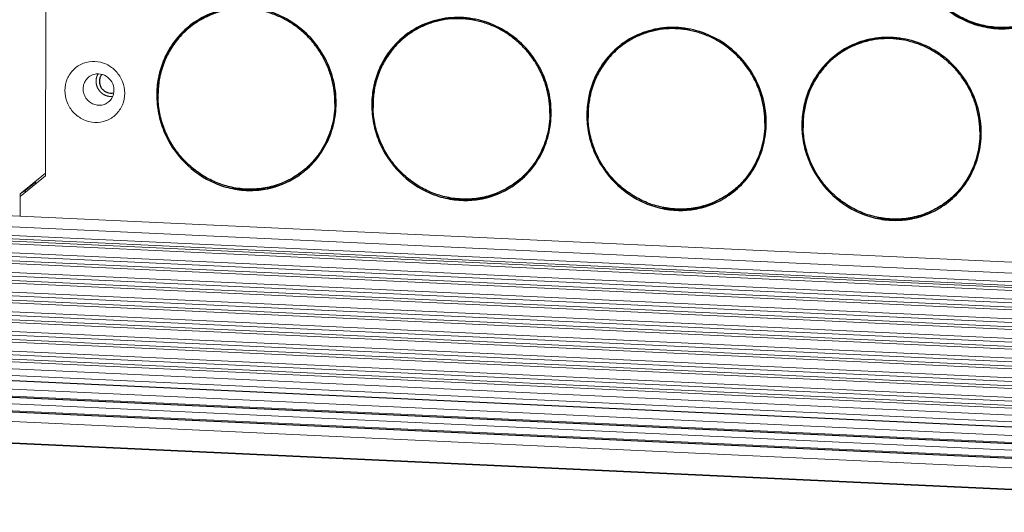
# Model space of a CAD drawing. Header units: millimetres. Extents: x 36962 to 38454, y -11669 to -10615.
# Tile 15 of 30: x 37211 to 37310, y -11553 to -11503. Entities that reach past the tile are written whole.
import ezdxf

# ---------------------------------------------------------------- set-up
doc = ezdxf.new("R2010")
doc.units = ezdxf.units.MM
doc.header["$LTSCALE"] = 50
doc.layers.get('0').update_dxf_attribs({"lineweight": 18})
doc.layers.add('02___PRT_ALL_AXES', color=7, linetype='Continuous')

msp = doc.modelspace()

# ---------------------------------------------------------------- linework, layer by layer
at = {"color": 7, "linetype": 'Continuous'}
for p, q in [((37213.693, -11518.776), (37213.75, -11501.493)), ((37071.257, -11516.352), (37351.067, -11529.318)), ((37066.386, -11517.24), (37356.846, -11530.7)), ((37064.634, -11518.366), (37355.094, -11531.826)), ((37355.595, -11531.504), (37065.135, -11518.045)), ((37213.694, -11518.508), (37211.17, -11520.577)), ((37064.634, -11518.588), (37355.094, -11532.048)), ((37064.684, -11518.87), (37355.144, -11532.33)), ((37211.169, -11520.846), (37213.693, -11518.776)), ((37212.691, -11519.418), (37211.67, -11520.256)), ((37212.472, -11519.534), (37212.691, -11519.393)), ((37212.692, -11519.354), (37212.691, -11519.598)), ((37355.089, -11533.576), (37064.629, -11520.116)), ((37355.141, -11533.228), (37064.681, -11519.768)), ((37211.67, -11520.256), (37211.17, -11520.577)), ((37211.669, -11520.435), (37211.67, -11520.256)), ((37064.627, -11520.56), (37355.087, -11534.02)), ((37064.678, -11520.842), (37355.138, -11534.301)), ((37211.162, -11522.835), (37211.17, -11520.577)), ((37355.082, -11535.548), (37064.622, -11522.088)), ((37355.135, -11535.2), (37064.675, -11521.74)), ((37064.621, -11522.532), (37355.081, -11535.992)), ((37064.671, -11522.814), (37355.131, -11536.273)), ((37355.076, -11537.519), (37064.616, -11524.06)), ((37355.128, -11537.172), (37064.668, -11523.712)), ((37064.614, -11524.504), (37355.074, -11537.964)), ((37064.665, -11524.786), (37355.125, -11538.245)), ((37355.069, -11539.491), (37064.609, -11526.032)), ((37355.031, -11539.14), (37064.662, -11525.684)), ((37064.608, -11526.476), (37355.068, -11539.936)), ((37064.658, -11526.758), (37355.118, -11540.217)), ((37355.063, -11541.463), (37064.603, -11528.004)), ((37355.115, -11541.116), (37064.655, -11527.656)), ((37064.601, -11528.448), (37355.061, -11541.908)), ((37064.652, -11528.729), (37355.112, -11542.189)), ((37355.056, -11543.435), (37064.596, -11529.976)), ((37355.109, -11543.088), (37064.649, -11529.628)), ((37064.595, -11530.42), (37355.055, -11543.88)), ((37064.645, -11530.701), (37355.105, -11544.161)), ((37355.156, -11544.847), (37064.696, -11531.387)), ((37355.207, -11545.533), (37064.747, -11532.074)), ((37065.22, -11532.607), (37355.68, -11546.066)), ((37065.273, -11532.636), (37355.733, -11546.096)), ((37356.444, -11546.942), (37066.532, -11533.508)), ((37357.122, -11547.692), (37066.662, -11534.232)), ((37357.222, -11547.804), (37066.762, -11534.344)), ((37357.116, -11547.826), (37066.815, -11534.374)), ((37067.9, -11535.049), (37357.823, -11548.484)), ((37068.03, -11535.773), (37358.49, -11549.233)), ((37358.59, -11549.345), (37068.13, -11535.885)), ((37358.484, -11549.368), (37068.183, -11535.915)), ((37359.389, -11550.346), (37069.473, -11536.912)), ((37359.382, -11552.475), (37116.238, -11541.208)), ((37359.382, -11552.543), (37116.237, -11541.276))]:
    msp.add_line(p, q, dxfattribs=at)
msp.add_arc((37218.97, -11510.053), 1.51, 87.35241, 93.01948, dxfattribs=at)
for points, knots in [([(37218.65, -11513.42), (37218.256, -11513.402), (37217.461, -11513.201), (37216.473, -11512.476), (37215.813, -11511.435), (37215.58, -11510.231), (37215.814, -11509.041), (37216.486, -11508.047), (37217.493, -11507.409), (37218.282, -11507.289), (37218.67, -11507.307)], [0, 0, 0, 0, 0.12507, 0.25213, 0.380007, 0.507024, 0.632, 0.754926, 0.877004, 1, 1, 1, 1]), ([(37218.67, -11507.307), (37219.064, -11507.325), (37219.858, -11507.525), (37220.846, -11508.25), (37221.507, -11509.291), (37221.739, -11510.496), (37221.505, -11511.686), (37220.833, -11512.679), (37219.826, -11513.318), (37219.037, -11513.438), (37218.65, -11513.42)], [0, 0, 0, 0, 0.12507, 0.25213, 0.380007, 0.507024, 0.632, 0.754926, 0.877004, 1, 1, 1, 1]), ([(37218.17, -11508.776), (37218.329, -11508.674), (37218.574, -11508.578), (37218.827, -11508.548), (37218.891, -11508.545)], [0, 0, 0, 0, 0.747654, 1, 1, 1, 1]), ([(37219.04, -11508.545), (37219.305, -11508.557), (37219.841, -11508.727), (37220.419, -11509.33), (37220.652, -11510.131), (37220.53, -11510.679), (37220.407, -11510.912)], [0, 0, 0, 0, 0.248228, 0.500846, 0.752935, 1, 1, 1, 1]), ([(37219.03, -11511.7), (37218.865, -11511.692), (37218.533, -11511.622), (37218.093, -11511.367), (37217.746, -11510.99), (37217.528, -11510.525), (37217.46, -11510.02), (37217.549, -11509.524), (37217.788, -11509.087), (37218.034, -11508.864), (37218.17, -11508.776)], [0, 0, 0, 0, 0.124308, 0.250346, 0.377497, 0.504717, 0.630944, 0.755483, 0.878288, 1, 1, 1, 1]), ([(37219.9, -11511.468), (37219.773, -11511.55), (37219.49, -11511.675), (37219.182, -11511.707), (37219.03, -11511.7)], [0, 0, 0, 0, 0.49806, 1, 1, 1, 1]), ([(37220.407, -11510.912), (37220.378, -11510.969), (37220.247, -11511.185), (37220.059, -11511.366), (37219.9, -11511.468)], [0, 0, 0, 0, 0.252262, 1, 1, 1, 1])]:
    msp.add_open_spline(points, degree=3, knots=knots, dxfattribs=at)
at = {"color": 2, "linetype": 'Continuous'}
for points, knots in [([(37218.981, -11508.551), (37218.974, -11508.565), (37218.959, -11508.593), (37218.94, -11508.628), (37218.927, -11508.652), (37218.92, -11508.666), (37218.911, -11508.688), (37218.897, -11508.721), (37218.884, -11508.754), (37218.874, -11508.776), (37218.869, -11508.791), (37218.861, -11508.818), (37218.851, -11508.848), (37218.843, -11508.874), (37218.838, -11508.89), (37218.834, -11508.901), (37218.832, -11508.913), (37218.828, -11508.928), (37218.822, -11508.955), (37218.815, -11508.987), (37218.809, -11509.014), (37218.806, -11509.03), (37218.803, -11509.053), (37218.798, -11509.089), (37218.793, -11509.125), (37218.79, -11509.149), (37218.789, -11509.165), (37218.788, -11509.193), (37218.786, -11509.234), (37218.784, -11509.266), (37218.783, -11509.283)], [0, 0, 0, 0, 0.0625, 0.125, 0.15625, 0.171875, 0.1875, 0.25, 0.3125, 0.328125, 0.34375, 0.375, 0.4375, 0.46875, 0.484375, 0.5, 0.515625, 0.53125, 0.5625, 0.625, 0.65625, 0.671875, 0.6875, 0.75, 0.8125, 0.828125, 0.84375, 0.875, 0.9375, 1, 1, 1, 1]), ([(37218.783, -11509.283), (37218.786, -11509.309), (37218.791, -11509.361), (37218.798, -11509.427), (37218.803, -11509.479), (37218.806, -11509.512), (37218.809, -11509.538), (37218.811, -11509.558), (37218.813, -11509.574), (37218.814, -11509.585), (37218.815, -11509.592), (37218.815, -11509.597), (37218.817, -11509.602), (37218.818, -11509.608), (37218.822, -11509.619), (37218.827, -11509.635), (37218.833, -11509.654), (37218.841, -11509.679), (37218.851, -11509.71), (37218.863, -11509.748), (37218.875, -11509.786), (37218.885, -11509.818), (37218.893, -11509.843), (37218.899, -11509.862), (37218.904, -11509.878), (37218.907, -11509.889), (37218.91, -11509.895), (37218.911, -11509.9), (37218.913, -11509.904), (37218.917, -11509.91), (37218.922, -11509.92), (37218.93, -11509.934), (37218.94, -11509.952), (37218.953, -11509.975), (37218.969, -11510.004), (37218.989, -11510.039), (37219.008, -11510.074), (37219.025, -11510.102), (37219.038, -11510.126), (37219.047, -11510.143), (37219.055, -11510.158), (37219.061, -11510.168), (37219.064, -11510.173), (37219.066, -11510.178), (37219.07, -11510.182), (37219.074, -11510.187), (37219.082, -11510.195), (37219.093, -11510.208), (37219.106, -11510.223), (37219.123, -11510.243), (37219.145, -11510.268), (37219.171, -11510.298), (37219.197, -11510.328), (37219.219, -11510.353), (37219.236, -11510.373), (37219.249, -11510.388), (37219.26, -11510.401), (37219.268, -11510.41), (37219.272, -11510.415), (37219.275, -11510.419), (37219.279, -11510.421), (37219.285, -11510.426), (37219.294, -11510.433), (37219.307, -11510.443), (37219.323, -11510.455), (37219.345, -11510.471), (37219.371, -11510.492), (37219.403, -11510.516), (37219.436, -11510.54), (37219.462, -11510.561), (37219.484, -11510.577), (37219.5, -11510.589), (37219.513, -11510.599), (37219.522, -11510.607), (37219.528, -11510.611), (37219.532, -11510.614), (37219.536, -11510.616), (37219.542, -11510.619), (37219.552, -11510.623), (37219.567, -11510.63), (37219.585, -11510.639), (37219.609, -11510.65), (37219.638, -11510.664), (37219.674, -11510.681), (37219.709, -11510.698), (37219.739, -11510.712), (37219.763, -11510.723), (37219.78, -11510.731), (37219.795, -11510.738), (37219.806, -11510.743), (37219.812, -11510.746), (37219.816, -11510.748), (37219.821, -11510.749), (37219.827, -11510.751), (37219.838, -11510.753), (37219.854, -11510.757), (37219.873, -11510.761), (37219.898, -11510.767), (37219.93, -11510.775), (37219.968, -11510.784), (37220.006, -11510.793), (37220.037, -11510.8), (37220.062, -11510.806), (37220.081, -11510.811), (37220.097, -11510.814), (37220.108, -11510.817), (37220.115, -11510.818), (37220.119, -11510.82), (37220.124, -11510.819), (37220.131, -11510.82), (37220.142, -11510.82), (37220.158, -11510.82), (37220.178, -11510.82), (37220.204, -11510.821), (37220.236, -11510.821), (37220.288, -11510.822), (37220.353, -11510.823), (37220.405, -11510.824), (37220.431, -11510.824)], [0, 0, 0, 0, 0.03125, 0.0625, 0.078125, 0.09375, 0.101562, 0.109375, 0.117188, 0.121094, 0.123047, 0.125, 0.126953, 0.128906, 0.132812, 0.140625, 0.148438, 0.15625, 0.171875, 0.1875, 0.203125, 0.21875, 0.226562, 0.234375, 0.242188, 0.246094, 0.248047, 0.25, 0.251953, 0.253906, 0.257812, 0.265625, 0.273438, 0.28125, 0.296875, 0.3125, 0.328125, 0.34375, 0.351562, 0.359375, 0.367188, 0.371094, 0.373047, 0.375, 0.376953, 0.378906, 0.382812, 0.390625, 0.398438, 0.40625, 0.421875, 0.4375, 0.453125, 0.46875, 0.476562, 0.484375, 0.492188, 0.496094, 0.498047, 0.5, 0.501953, 0.503906, 0.507812, 0.515625, 0.523438, 0.53125, 0.546875, 0.5625, 0.578125, 0.59375, 0.601562, 0.609375, 0.617188, 0.621094, 0.623047, 0.625, 0.626953, 0.628906, 0.632812, 0.640625, 0.648438, 0.65625, 0.671875, 0.6875, 0.703125, 0.71875, 0.726562, 0.734375, 0.742188, 0.746094, 0.748047, 0.75, 0.751953, 0.753906, 0.757812, 0.765625, 0.773438, 0.78125, 0.796875, 0.8125, 0.828125, 0.84375, 0.851562, 0.859375, 0.867188, 0.871094, 0.873047, 0.875, 0.876953, 0.878906, 0.882812, 0.890625, 0.898438, 0.90625, 0.921875, 0.9375, 0.96875, 1, 1, 1, 1])]:
    msp.add_open_spline(points, degree=3, knots=knots, dxfattribs=at)
at = {"layer": '02___PRT_ALL_AXES', "color": 7, "linetype": 'Continuous'}
for centre, radius, start, end in [((37233.446, -11510.385), 8.488, 122.20924, 122.7364), ((37255.036, -11511.386), 8.488, 122.20924, 122.7364), ((37309.928, -11494.892), 9.072, 257.38489, 258.70737), ((37309.916, -11494.953), 9.009, 258.70592, 261.27509), ((37309.903, -11495.038), 8.924, 261.27279, 269.65262), ((37309.803, -11495.304), 8.722, 270.28815, 281.31186), ((37309.902, -11495.229), 8.732, 269.65657, 280.58298), ((37276.627, -11512.386), 8.488, 122.20924, 122.7364), ((37298.218, -11513.387), 8.488, 122.20924, 122.7364), ((37233.917, -11510.645), 9.033, 167.06535, 167.92161), ((37233.976, -11510.664), 8.973, 166.88281, 171.40748), ((37233.925, -11510.653), 8.921, 166.57942, 166.88048), ((37234.12, -11510.681), 9.24, 167.9651, 179.35594), ((37234.227, -11510.616), 9.247, 171.93119, 176.42754), ((37234.069, -11510.679), 9.067, 171.40314, 175.97235), ((37234.106, -11510.598), 9.124, 167.92791, 171.9321), ((37234.019, -11510.581), 9.036, 167.65105, 167.92156), ((37255.516, -11511.653), 8.921, 166.57942, 166.88048), ((37220.282, -11509.403), 1.082, 267.33083, 284.04825), ((37234.151, -11510.682), 9.271, 179.35012, 179.81118), ((37234.259, -11510.618), 9.279, 176.42519, 179.8106), ((37234.257, -11510.618), 9.277, 179.81125, 180.14252), ((37234.191, -11510.687), 9.189, 179.38334, 179.8112), ((37234.172, -11510.687), 9.171, 175.96641, 179.38447), ((37255.711, -11511.681), 9.24, 167.9651, 179.35594), ((37255.818, -11511.616), 9.247, 171.93119, 176.42754), ((37255.66, -11511.679), 9.067, 171.40314, 175.97235), ((37255.696, -11511.599), 9.124, 167.92791, 171.9321), ((37255.508, -11511.645), 9.033, 167.06535, 167.92161), ((37255.567, -11511.665), 8.973, 166.88281, 171.40748), ((37255.61, -11511.581), 9.036, 167.65105, 167.92156), ((37277.107, -11512.654), 8.921, 166.57942, 166.88048), ((37234.314, -11510.617), 9.334, 180.14416, 182.12604), ((37234.225, -11510.687), 9.224, 179.81236, 181.71619), ((37255.742, -11511.683), 9.271, 179.35012, 179.81118), ((37255.85, -11511.618), 9.279, 176.42519, 179.8106), ((37255.848, -11511.618), 9.277, 179.81125, 180.14252), ((37255.781, -11511.688), 9.189, 179.38334, 179.8112), ((37255.763, -11511.688), 9.171, 175.96641, 179.38447), ((37277.302, -11512.682), 9.24, 167.9651, 179.35594), ((37277.409, -11512.617), 9.247, 171.93119, 176.42754), ((37277.25, -11512.68), 9.067, 171.40314, 175.97235), ((37277.287, -11512.599), 9.124, 167.92791, 171.9321), ((37277.098, -11512.646), 9.033, 167.06535, 167.92161), ((37277.158, -11512.665), 8.973, 166.88281, 171.40748), ((37277.201, -11512.582), 9.036, 167.65105, 167.92156), ((37298.698, -11513.654), 8.921, 166.57942, 166.88048), ((37255.905, -11511.618), 9.334, 180.14416, 182.12604), ((37255.816, -11511.688), 9.224, 179.81236, 181.71619), ((37277.333, -11512.683), 9.271, 179.35012, 179.81118), ((37277.441, -11512.619), 9.279, 176.42519, 179.8106), ((37277.354, -11512.688), 9.171, 175.96641, 179.38447), ((37298.893, -11513.682), 9.24, 167.9651, 179.35594), ((37299, -11513.617), 9.247, 171.93119, 176.42754), ((37298.841, -11513.68), 9.067, 171.40314, 175.97235), ((37298.878, -11513.6), 9.124, 167.92791, 171.9321), ((37298.689, -11513.646), 9.033, 167.06535, 167.92161), ((37298.748, -11513.666), 8.973, 166.88281, 171.40748), ((37298.792, -11513.582), 9.036, 167.65105, 167.92156), ((37233.955, -11511.401), 8.936, 344.1854, 349.27622), ((37277.439, -11512.619), 9.277, 179.81125, 180.14252), ((37277.496, -11512.618), 9.334, 180.14416, 182.12604), ((37277.372, -11512.688), 9.189, 179.38334, 179.8112), ((37277.407, -11512.688), 9.224, 179.81236, 181.71619), ((37299.032, -11513.619), 9.279, 176.42519, 179.8106), ((37298.945, -11513.689), 9.171, 175.96641, 179.38447), ((37234.058, -11511.429), 8.829, 338.78264, 344.18126), ((37255.546, -11512.401), 8.936, 344.1854, 349.27622), ((37298.924, -11513.684), 9.271, 179.35012, 179.81118), ((37299.03, -11513.619), 9.277, 179.81125, 180.14252), ((37299.087, -11513.619), 9.334, 180.14416, 182.12604), ((37298.963, -11513.689), 9.189, 179.38334, 179.8112), ((37298.998, -11513.689), 9.224, 179.81236, 181.71619), ((37255.649, -11512.43), 8.829, 338.78264, 344.18126), ((37277.137, -11513.402), 8.936, 344.1854, 349.27622), ((37277.239, -11513.43), 8.829, 338.78264, 344.18126), ((37298.728, -11514.402), 8.936, 344.1854, 349.27622), ((37298.83, -11514.431), 8.829, 338.78264, 344.18126), ((37234.406, -11511.651), 8.529, 280.53223, 301.90239), ((37234.308, -11511.721), 8.522, 281.43786, 302.70854), ((37234.322, -11511.751), 8.489, 302.73639, 303.01249), ((37234.392, -11511.114), 9.072, 257.38489, 258.70737), ((37234.38, -11511.175), 9.009, 258.70592, 261.27509), ((37234.367, -11511.26), 8.924, 261.27281, 269.63853), ((37234.266, -11511.526), 8.722, 270.27397, 281.28044), ((37234.366, -11511.451), 8.733, 269.64241, 280.55152), ((37234.279, -11511.606), 8.641, 281.30007, 281.47318), ((37255.997, -11512.651), 8.529, 280.53223, 301.90239), ((37255.899, -11512.721), 8.522, 281.43786, 302.70854), ((37255.913, -11512.751), 8.489, 302.73639, 303.01249), ((37255.983, -11512.114), 9.072, 257.38489, 258.70737), ((37255.971, -11512.175), 9.009, 258.70592, 261.27509), ((37255.958, -11512.26), 8.924, 261.27281, 269.63853), ((37255.857, -11512.526), 8.722, 270.27397, 281.28044), ((37255.956, -11512.451), 8.733, 269.64241, 280.55152), ((37255.87, -11512.606), 8.641, 281.30007, 281.47318), ((37277.587, -11513.652), 8.529, 280.53224, 301.90239), ((37277.49, -11513.722), 8.522, 281.43786, 302.70854), ((37277.504, -11513.752), 8.489, 302.73639, 303.01249), ((37277.574, -11513.115), 9.072, 257.38489, 258.70737), ((37277.562, -11513.176), 9.009, 258.70592, 261.27509), ((37277.549, -11513.261), 8.924, 261.27281, 269.63853), ((37277.448, -11513.527), 8.722, 270.27397, 281.28043), ((37277.547, -11513.452), 8.733, 269.64241, 280.55153), ((37277.461, -11513.607), 8.641, 281.30006, 281.47318), ((37299.178, -11514.652), 8.529, 280.53224, 301.90239), ((37299.081, -11514.722), 8.522, 281.43786, 302.70854), ((37299.095, -11514.752), 8.489, 302.73639, 303.01249), ((37299.165, -11514.115), 9.072, 257.38489, 258.70737), ((37299.153, -11514.176), 9.009, 258.70592, 261.27509), ((37299.14, -11514.261), 8.924, 261.27281, 269.63853), ((37299.039, -11514.527), 8.722, 270.27397, 281.28043), ((37299.138, -11514.452), 8.733, 269.64241, 280.55153), ((37299.052, -11514.607), 8.641, 281.30006, 281.47318)]:
    msp.add_arc(centre, radius, start, end, dxfattribs=at)
for points, knots in [([(37300.416, -11494.43), (37300.414, -11495.051), (37300.536, -11496.301), (37301.257, -11498.701), (37303.012, -11501.372), (37305.643, -11503.172), (37308.008, -11503.907), (37309.237, -11504.029), (37309.846, -11504.026)], [0, 0, 0, 0, 0.125261, 0.251331, 0.503092, 0.753019, 0.877085, 1, 1, 1, 1]), ([(37307.953, -11503.707), (37307.45, -11503.6), (37306.457, -11503.296), (37305.062, -11502.595), (37303.796, -11501.666), (37302.695, -11500.536), (37301.791, -11499.24), (37301.112, -11497.815), (37300.677, -11496.303), (37300.557, -11495.261), (37300.542, -11494.742)], [0, 0, 0, 0, 0.123375, 0.247676, 0.372751, 0.49836, 0.624205, 0.749961, 0.875313, 1, 1, 1, 1]), ([(37300.631, -11495.861), (37300.779, -11496.8), (37301.362, -11498.647), (37302.997, -11501.033), (37305.244, -11502.836), (37307.032, -11503.54), (37307.947, -11503.745)], [0, 0, 0, 0, 0.250714, 0.502246, 0.752548, 1, 1, 1, 1]), ([(37242.889, -11511.486), (37242.892, -11510.66), (37242.675, -11508.993), (37241.719, -11506.663), (37240.2, -11504.648), (37238.226, -11503.094), (37235.937, -11502.113), (37233.495, -11501.778), (37231.078, -11502.116), (37229.596, -11502.779), (37228.922, -11503.204)], [0, 0, 0, 0, 0.126112, 0.253124, 0.380314, 0.506882, 0.632203, 0.755997, 0.878412, 1, 1, 1, 1]), ([(37242.768, -11511.48), (37242.769, -11511.071), (37242.717, -11510.25), (37242.477, -11509.037), (37242.081, -11507.861), (37241.534, -11506.744), (37240.848, -11505.706), (37240.034, -11504.766), (37239.108, -11503.941), (37238.086, -11503.246), (37236.988, -11502.695), (37235.832, -11502.297), (37234.64, -11502.059), (37233.434, -11501.986), (37232.236, -11502.08), (37231.068, -11502.338), (37229.952, -11502.757), (37229.255, -11503.138), (37228.922, -11503.351)], [0, 0, 0, 0, 0.062904, 0.126111, 0.189551, 0.253132, 0.316753, 0.380314, 0.443714, 0.506868, 0.569703, 0.632174, 0.694256, 0.755958, 0.817312, 0.87838, 0.939243, 1, 1, 1, 1]), ([(37235.245, -11502.082), (37234.712, -11501.983), (37233.627, -11501.882), (37232.008, -11502.036), (37230.455, -11502.489), (37229.497, -11502.982), (37229.048, -11503.271)], [0, 0, 0, 0, 0.252368, 0.50281, 0.751796, 1, 1, 1, 1]), ([(37314.383, -11502.564), (37313.918, -11502.863), (37312.923, -11503.371), (37311.308, -11503.825), (37309.626, -11503.955), (37308.504, -11503.825), (37307.953, -11503.707)], [0, 0, 0, 0, 0.248089, 0.497017, 0.747493, 1, 1, 1, 1]), ([(37228.856, -11503.246), (37228.389, -11503.546), (37227.511, -11504.241), (37226.421, -11505.522), (37225.594, -11506.997), (37225.239, -11508.072), (37225.113, -11508.622)], [0, 0, 0, 0, 0.248126, 0.497075, 0.74754, 1, 1, 1, 1]), ([(37228.857, -11503.246), (37228.396, -11503.551), (37227.531, -11504.255), (37226.462, -11505.545), (37225.655, -11507.024), (37225.313, -11508.099), (37225.192, -11508.648)], [0, 0, 0, 0, 0.24807, 0.497013, 0.747499, 1, 1, 1, 1]), ([(37228.922, -11503.351), (37228.467, -11503.644), (37227.61, -11504.321), (37226.544, -11505.567), (37225.73, -11507.001), (37225.375, -11508.047), (37225.248, -11508.582)], [0, 0, 0, 0, 0.248161, 0.497126, 0.74758, 1, 1, 1, 1]), ([(37264.48, -11512.487), (37264.482, -11511.66), (37264.265, -11509.993), (37263.309, -11507.663), (37261.791, -11505.648), (37259.817, -11504.094), (37257.528, -11503.113), (37255.086, -11502.778), (37252.669, -11503.116), (37251.187, -11503.78), (37250.512, -11504.204)], [0, 0, 0, 0, 0.126112, 0.253124, 0.380314, 0.506882, 0.632203, 0.755997, 0.878412, 1, 1, 1, 1]), ([(37264.359, -11512.481), (37264.36, -11512.072), (37264.308, -11511.25), (37264.068, -11510.037), (37263.672, -11508.861), (37263.125, -11507.744), (37262.439, -11506.706), (37261.625, -11505.766), (37260.699, -11504.941), (37259.677, -11504.247), (37258.578, -11503.695), (37257.423, -11503.297), (37256.231, -11503.059), (37255.025, -11502.986), (37253.827, -11503.08), (37252.659, -11503.339), (37251.543, -11503.757), (37250.846, -11504.138), (37250.513, -11504.352)], [0, 0, 0, 0, 0.062904, 0.126111, 0.189551, 0.253132, 0.316753, 0.380314, 0.443714, 0.506868, 0.569703, 0.632174, 0.694256, 0.755958, 0.817312, 0.87838, 0.939243, 1, 1, 1, 1]), ([(37256.836, -11503.082), (37256.302, -11502.983), (37255.218, -11502.883), (37253.599, -11503.036), (37252.045, -11503.489), (37251.088, -11503.983), (37250.638, -11504.271)], [0, 0, 0, 0, 0.252368, 0.50281, 0.751796, 1, 1, 1, 1]), ([(37250.447, -11504.246), (37249.98, -11504.546), (37249.102, -11505.241), (37248.012, -11506.522), (37247.185, -11507.998), (37246.83, -11509.073), (37246.703, -11509.623)], [0, 0, 0, 0, 0.248126, 0.497075, 0.74754, 1, 1, 1, 1]), ([(37250.447, -11504.247), (37249.987, -11504.552), (37249.122, -11505.256), (37248.053, -11506.545), (37247.246, -11508.025), (37246.904, -11509.099), (37246.783, -11509.649)], [0, 0, 0, 0, 0.24807, 0.497013, 0.747499, 1, 1, 1, 1]), ([(37250.513, -11504.352), (37250.058, -11504.645), (37249.201, -11505.322), (37248.135, -11506.567), (37247.321, -11508.002), (37246.966, -11509.047), (37246.838, -11509.583)], [0, 0, 0, 0, 0.248161, 0.497126, 0.74758, 1, 1, 1, 1]), ([(37286.07, -11513.487), (37286.073, -11512.661), (37285.856, -11510.994), (37284.9, -11508.664), (37283.382, -11506.649), (37281.408, -11505.095), (37279.119, -11504.114), (37276.676, -11503.779), (37274.26, -11504.117), (37272.777, -11504.78), (37272.103, -11505.205)], [0, 0, 0, 0, 0.126112, 0.253124, 0.380314, 0.506882, 0.632203, 0.755997, 0.878412, 1, 1, 1, 1]), ([(37285.949, -11513.481), (37285.951, -11513.072), (37285.899, -11512.251), (37285.659, -11511.038), (37285.263, -11509.862), (37284.716, -11508.745), (37284.03, -11507.707), (37283.216, -11506.767), (37282.29, -11505.942), (37281.268, -11505.247), (37280.169, -11504.696), (37279.013, -11504.298), (37277.822, -11504.06), (37276.616, -11503.987), (37275.418, -11504.081), (37274.25, -11504.339), (37273.133, -11504.758), (37272.437, -11505.139), (37272.104, -11505.352)], [0, 0, 0, 0, 0.062904, 0.126111, 0.189551, 0.253132, 0.316753, 0.380314, 0.443714, 0.506868, 0.569703, 0.632174, 0.694256, 0.755958, 0.817312, 0.87838, 0.939243, 1, 1, 1, 1]), ([(37278.427, -11504.083), (37277.893, -11503.984), (37276.809, -11503.883), (37275.189, -11504.037), (37273.636, -11504.49), (37272.678, -11504.983), (37272.229, -11505.272)], [0, 0, 0, 0, 0.252368, 0.50281, 0.751796, 1, 1, 1, 1]), ([(37272.037, -11505.247), (37271.571, -11505.547), (37270.693, -11506.242), (37269.603, -11507.523), (37268.776, -11508.998), (37268.421, -11510.073), (37268.294, -11510.623)], [0, 0, 0, 0, 0.248126, 0.497075, 0.74754, 1, 1, 1, 1]), ([(37272.038, -11505.247), (37271.578, -11505.552), (37270.713, -11506.256), (37269.644, -11507.546), (37268.837, -11509.025), (37268.494, -11510.1), (37268.374, -11510.649)], [0, 0, 0, 0, 0.24807, 0.497013, 0.747499, 1, 1, 1, 1]), ([(37272.104, -11505.352), (37271.649, -11505.645), (37270.792, -11506.322), (37269.725, -11507.568), (37268.911, -11509.002), (37268.557, -11510.048), (37268.429, -11510.583)], [0, 0, 0, 0, 0.248161, 0.497126, 0.74758, 1, 1, 1, 1]), ([(37307.661, -11514.488), (37307.664, -11513.661), (37307.447, -11511.994), (37306.491, -11509.664), (37304.973, -11507.649), (37302.999, -11506.095), (37300.71, -11505.114), (37298.267, -11504.779), (37295.851, -11505.117), (37294.368, -11505.781), (37293.694, -11506.205)], [0, 0, 0, 0, 0.126112, 0.253124, 0.380314, 0.506882, 0.632203, 0.755997, 0.878412, 1, 1, 1, 1]), ([(37307.54, -11514.482), (37307.542, -11514.073), (37307.49, -11513.251), (37307.25, -11512.038), (37306.853, -11510.862), (37306.307, -11509.745), (37305.621, -11508.707), (37304.807, -11507.767), (37303.881, -11506.943), (37302.859, -11506.248), (37301.76, -11505.696), (37300.604, -11505.298), (37299.412, -11505.06), (37298.206, -11504.987), (37297.009, -11505.081), (37295.841, -11505.34), (37294.724, -11505.758), (37294.027, -11506.139), (37293.695, -11506.353)], [0, 0, 0, 0, 0.062904, 0.126111, 0.189551, 0.253132, 0.316753, 0.380314, 0.443714, 0.506868, 0.569703, 0.632174, 0.694256, 0.755958, 0.817312, 0.87838, 0.939243, 1, 1, 1, 1]), ([(37300.018, -11505.083), (37299.484, -11504.984), (37298.4, -11504.884), (37296.78, -11505.037), (37295.227, -11505.49), (37294.269, -11505.984), (37293.82, -11506.272)], [0, 0, 0, 0, 0.252368, 0.50281, 0.751796, 1, 1, 1, 1]), ([(37293.628, -11506.247), (37293.162, -11506.547), (37292.284, -11507.242), (37291.194, -11508.523), (37290.367, -11509.999), (37290.011, -11511.074), (37289.885, -11511.624)], [0, 0, 0, 0, 0.248126, 0.497075, 0.74754, 1, 1, 1, 1]), ([(37293.629, -11506.248), (37293.169, -11506.553), (37292.304, -11507.257), (37291.235, -11508.546), (37290.428, -11510.026), (37290.085, -11511.1), (37289.965, -11511.65)], [0, 0, 0, 0, 0.24807, 0.497013, 0.747499, 1, 1, 1, 1]), ([(37293.695, -11506.353), (37293.24, -11506.646), (37292.383, -11507.323), (37291.316, -11508.568), (37290.502, -11510.003), (37290.148, -11511.048), (37290.02, -11511.584)], [0, 0, 0, 0, 0.248161, 0.497126, 0.74758, 1, 1, 1, 1]), ([(37219.362, -11508.609), (37219.298, -11508.689), (37219.218, -11508.825), (37219.153, -11509.023), (37219.116, -11509.23), (37219.124, -11509.498), (37219.22, -11509.806), (37219.394, -11510.078), (37219.633, -11510.295), (37219.919, -11510.439), (37220.128, -11510.479), (37220.232, -11510.484)], [0, 0, 0, 0, 0.122192, 0.183979, 0.246165, 0.371388, 0.49778, 0.624611, 0.751027, 0.876283, 1, 1, 1, 1]), ([(37224.88, -11510.652), (37224.878, -11511.272), (37224.999, -11512.522), (37225.721, -11514.922), (37227.475, -11517.593), (37230.106, -11519.393), (37232.47, -11520.129), (37233.699, -11520.251), (37234.308, -11520.248)], [0, 0, 0, 0, 0.125261, 0.25133, 0.50309, 0.753018, 0.877084, 1, 1, 1, 1]), ([(37232.417, -11519.929), (37231.914, -11519.822), (37230.921, -11519.518), (37229.526, -11518.817), (37228.26, -11517.888), (37227.159, -11516.758), (37226.255, -11515.462), (37225.576, -11514.037), (37225.14, -11512.525), (37225.021, -11511.483), (37225.005, -11510.964)], [0, 0, 0, 0, 0.123375, 0.247676, 0.372751, 0.49836, 0.624205, 0.749961, 0.875313, 1, 1, 1, 1]), ([(37242.768, -11511.48), (37242.767, -11511.847), (37242.72, -11512.578), (37242.52, -11513.654), (37242.192, -11514.693), (37241.74, -11515.678), (37241.172, -11516.595), (37240.495, -11517.43), (37239.721, -11518.17), (37239.146, -11518.594), (37238.847, -11518.786)], [0, 0, 0, 0, 0.127153, 0.253602, 0.379344, 0.504413, 0.628886, 0.752876, 0.876526, 1, 1, 1, 1]), ([(37238.948, -11518.87), (37239.549, -11518.479), (37240.659, -11517.538), (37241.919, -11515.75), (37242.707, -11513.691), (37242.886, -11512.222), (37242.889, -11511.486)], [0, 0, 0, 0, 0.247098, 0.495561, 0.746366, 1, 1, 1, 1]), ([(37246.471, -11511.652), (37246.469, -11512.273), (37246.59, -11513.523), (37247.312, -11515.923), (37249.066, -11518.593), (37251.696, -11520.394), (37254.061, -11521.129), (37255.29, -11521.251), (37255.899, -11521.248)], [0, 0, 0, 0, 0.125261, 0.25133, 0.50309, 0.753018, 0.877084, 1, 1, 1, 1]), ([(37254.008, -11520.93), (37253.505, -11520.822), (37252.512, -11520.519), (37251.117, -11519.817), (37249.85, -11518.888), (37248.749, -11517.759), (37247.846, -11516.463), (37247.167, -11515.038), (37246.731, -11513.525), (37246.612, -11512.484), (37246.596, -11511.964)], [0, 0, 0, 0, 0.123375, 0.247676, 0.372751, 0.49836, 0.624205, 0.749961, 0.875313, 1, 1, 1, 1]), ([(37264.359, -11512.481), (37264.357, -11512.847), (37264.311, -11513.578), (37264.111, -11514.655), (37263.783, -11515.694), (37263.331, -11516.679), (37262.763, -11517.595), (37262.086, -11518.43), (37261.311, -11519.171), (37260.737, -11519.594), (37260.438, -11519.787)], [0, 0, 0, 0, 0.127153, 0.253602, 0.379344, 0.504413, 0.628886, 0.752876, 0.876526, 1, 1, 1, 1]), ([(37260.539, -11519.87), (37261.14, -11519.48), (37262.25, -11518.538), (37263.51, -11516.751), (37264.298, -11514.691), (37264.477, -11513.222), (37264.48, -11512.487)], [0, 0, 0, 0, 0.247098, 0.495561, 0.746366, 1, 1, 1, 1]), ([(37268.062, -11512.653), (37268.06, -11513.273), (37268.181, -11514.523), (37268.903, -11516.923), (37270.657, -11519.594), (37273.287, -11521.394), (37275.652, -11522.13), (37276.881, -11522.252), (37277.49, -11522.249)], [0, 0, 0, 0, 0.125261, 0.25133, 0.50309, 0.753018, 0.877084, 1, 1, 1, 1]), ([(37275.599, -11521.93), (37275.096, -11521.823), (37274.103, -11521.519), (37272.708, -11520.818), (37271.441, -11519.889), (37270.34, -11518.759), (37269.437, -11517.463), (37268.758, -11516.038), (37268.322, -11514.526), (37268.203, -11513.484), (37268.187, -11512.965)], [0, 0, 0, 0, 0.123375, 0.247676, 0.372751, 0.49836, 0.624205, 0.749961, 0.875313, 1, 1, 1, 1]), ([(37285.949, -11513.481), (37285.948, -11513.848), (37285.902, -11514.579), (37285.702, -11515.655), (37285.374, -11516.694), (37284.922, -11517.679), (37284.354, -11518.596), (37283.677, -11519.431), (37282.902, -11520.171), (37282.327, -11520.595), (37282.028, -11520.787)], [0, 0, 0, 0, 0.127153, 0.253602, 0.379344, 0.504413, 0.628886, 0.752876, 0.876526, 1, 1, 1, 1]), ([(37282.129, -11520.871), (37282.73, -11520.48), (37283.841, -11519.539), (37285.101, -11517.751), (37285.889, -11515.692), (37286.068, -11514.223), (37286.07, -11513.487)], [0, 0, 0, 0, 0.247098, 0.495561, 0.746366, 1, 1, 1, 1]), ([(37289.653, -11513.653), (37289.651, -11514.274), (37289.772, -11515.524), (37290.493, -11517.924), (37292.247, -11520.594), (37294.878, -11522.395), (37297.243, -11523.13), (37298.471, -11523.252), (37299.081, -11523.249)], [0, 0, 0, 0, 0.125261, 0.25133, 0.50309, 0.753018, 0.877084, 1, 1, 1, 1]), ([(37297.19, -11522.931), (37296.687, -11522.823), (37295.693, -11522.52), (37294.299, -11521.818), (37293.032, -11520.889), (37291.931, -11519.76), (37291.028, -11518.464), (37290.348, -11517.039), (37289.913, -11515.526), (37289.794, -11514.485), (37289.778, -11513.965)], [0, 0, 0, 0, 0.123375, 0.247676, 0.372751, 0.49836, 0.624205, 0.749961, 0.875313, 1, 1, 1, 1]), ([(37307.54, -11514.482), (37307.539, -11514.848), (37307.493, -11515.579), (37307.293, -11516.656), (37306.964, -11517.695), (37306.513, -11518.68), (37305.944, -11519.596), (37305.268, -11520.431), (37304.493, -11521.172), (37303.918, -11521.595), (37303.619, -11521.788)], [0, 0, 0, 0, 0.127153, 0.253602, 0.379344, 0.504413, 0.628886, 0.752876, 0.876526, 1, 1, 1, 1]), ([(37303.72, -11521.871), (37304.321, -11521.481), (37305.432, -11520.539), (37306.691, -11518.752), (37307.48, -11516.692), (37307.659, -11515.223), (37307.661, -11514.488)], [0, 0, 0, 0, 0.247098, 0.495561, 0.746366, 1, 1, 1, 1]), ([(37242.288, -11514.625), (37242.126, -11515.042), (37241.738, -11515.852), (37240.975, -11516.958), (37240.053, -11517.927), (37239.344, -11518.466), (37238.972, -11518.706)], [0, 0, 0, 0, 0.251724, 0.502021, 0.751283, 1, 1, 1, 1]), ([(37263.879, -11515.625), (37263.717, -11516.043), (37263.328, -11516.853), (37262.566, -11517.958), (37261.644, -11518.927), (37260.935, -11519.467), (37260.562, -11519.706)], [0, 0, 0, 0, 0.251724, 0.502021, 0.751283, 1, 1, 1, 1]), ([(37285.47, -11516.626), (37285.308, -11517.043), (37284.919, -11517.853), (37284.157, -11518.959), (37283.235, -11519.928), (37282.526, -11520.467), (37282.153, -11520.707)], [0, 0, 0, 0, 0.251724, 0.502021, 0.751283, 1, 1, 1, 1]), ([(37307.061, -11517.626), (37306.899, -11518.044), (37306.51, -11518.854), (37305.748, -11519.959), (37304.826, -11520.928), (37304.117, -11521.468), (37303.744, -11521.707)], [0, 0, 0, 0, 0.251724, 0.502021, 0.751283, 1, 1, 1, 1]), ([(37238.847, -11518.786), (37238.381, -11519.085), (37237.387, -11519.593), (37235.772, -11520.046), (37234.09, -11520.177), (37232.968, -11520.047), (37232.417, -11519.929)], [0, 0, 0, 0, 0.248089, 0.497017, 0.747493, 1, 1, 1, 1]), ([(37260.438, -11519.787), (37259.972, -11520.086), (37258.978, -11520.594), (37257.363, -11521.047), (37255.681, -11521.178), (37254.559, -11521.047), (37254.008, -11520.93)], [0, 0, 0, 0, 0.248089, 0.497017, 0.747493, 1, 1, 1, 1]), ([(37282.028, -11520.787), (37281.563, -11521.086), (37280.568, -11521.594), (37278.954, -11522.047), (37277.272, -11522.178), (37276.15, -11522.048), (37275.599, -11521.93)], [0, 0, 0, 0, 0.248089, 0.497017, 0.747493, 1, 1, 1, 1]), ([(37303.619, -11521.788), (37303.154, -11522.087), (37302.159, -11522.595), (37300.544, -11523.048), (37298.863, -11523.179), (37297.741, -11523.048), (37297.19, -11522.931)], [0, 0, 0, 0, 0.248089, 0.497017, 0.747493, 1, 1, 1, 1])]:
    msp.add_open_spline(points, degree=3, knots=knots, dxfattribs=at)

doc.saveas('drawing.dxf')
